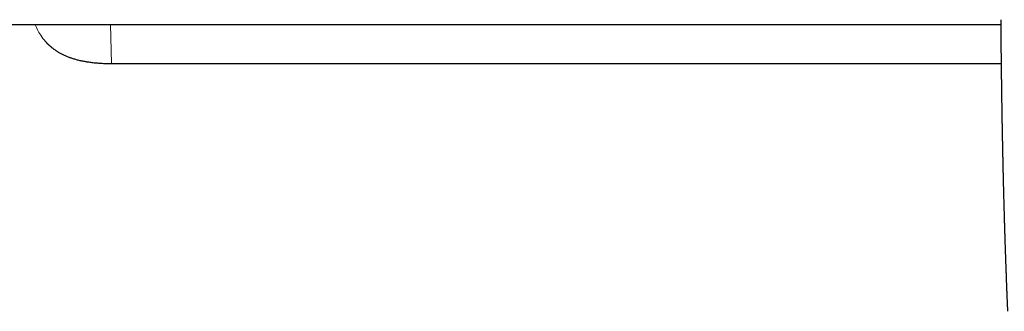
# Model space of a CAD drawing. Header units: millimetres. Extents: x 8 to 732, y 12 to 407.
# Tile 28 of 63: x 274 to 344, y 330 to 350. Entities that reach past the tile are written whole.
import ezdxf

# ---------------------------------------------------------------- set-up
doc = ezdxf.new("R2010")
doc.units = ezdxf.units.MM

msp = doc.modelspace()

# ---------------------------------------------------------------- linework, layer by layer
at = {"color": 7, "linetype": 'Continuous', "lineweight": 30}
for p, q in [((245.9, 350.142), (343.73, 350.142)), ((280.35, 347.376), (343.758, 347.376))]:
    msp.add_line(p, q, dxfattribs=at)
at = {"color": 252, "linetype": 'Continuous', "lineweight": 0}
for p, q in [((280.287, 350.142), (280.35, 347.378)), ((280.35, 347.378), (343.758, 347.378)), ((280.35, 347.376), (280.35, 347.378))]:
    msp.add_line(p, q, dxfattribs=at)
at = {"color": 252, "linetype": 'Continuous', "lineweight": 0, "flags": 128}
msp.add_lwpolyline([(274.908, 350.142), (274.933, 350.082), (275.002, 349.93), (275.077, 349.781), (275.188, 349.581), (275.247, 349.483), (275.31, 349.387), (275.389, 349.272), (275.473, 349.159), (275.56, 349.049), (275.652, 348.943), (275.782, 348.805), (275.919, 348.673), (276.027, 348.577), (276.138, 348.486), (276.254, 348.399), (276.372, 348.315), (276.525, 348.217), (276.682, 348.126), (276.844, 348.04), (277.008, 347.961), (277.201, 347.879), (277.397, 347.804), (277.597, 347.737), (277.799, 347.676), (277.952, 347.636), (278.106, 347.599), (278.262, 347.565), (278.419, 347.535), (278.576, 347.507), (278.734, 347.483), (279.054, 347.443), (279.375, 347.414), (279.699, 347.393), (280.024, 347.382), (280.35, 347.378), (280.35, 347.378), (280.35, 347.378)], dxfattribs=at)
at = {"color": 7, "linetype": 'Continuous', "lineweight": 30}
for points, knots in [([(343.727, 350.494), (343.727, 350.463), (343.728, 350.387), (343.729, 350.268), (343.73, 350.141), (343.731, 350.02), (343.732, 349.906), (343.733, 349.792), (343.734, 349.678), (343.735, 349.561), (343.736, 349.437), (343.738, 349.308), (343.739, 349.171), (343.74, 349.032), (343.742, 348.891), (343.743, 348.736), (343.745, 348.571), (343.747, 348.396), (343.748, 348.245), (343.75, 348.115), (343.751, 348.007), (343.752, 347.898), (343.753, 347.786), (343.755, 347.672), (343.756, 347.553), (343.757, 347.431), (343.759, 347.311), (343.76, 347.191), (343.762, 347.073), (343.763, 346.952), (343.765, 346.832), (343.766, 346.701), (343.768, 346.562), (343.77, 346.416), (343.772, 346.279), (343.774, 346.151), (343.775, 346.032), (343.777, 345.917), (343.778, 345.803), (343.78, 345.691), (343.781, 345.586), (343.783, 345.487), (343.784, 345.394), (343.785, 345.3), (343.787, 345.202), (343.788, 345.101), (343.79, 344.994), (343.792, 344.882), (343.793, 344.764), (343.795, 344.655), (343.797, 344.556), (343.798, 344.47), (343.799, 344.387), (343.801, 344.306), (343.802, 344.23), (343.803, 344.155), (343.804, 344.08), (343.805, 344.006), (343.807, 343.938), (343.808, 343.877), (343.809, 343.819), (343.809, 343.761), (343.811, 343.698), (343.812, 343.63), (343.813, 343.557), (343.814, 343.486), (343.815, 343.421), (343.816, 343.364), (343.817, 343.313), (343.818, 343.266), (343.819, 343.223), (343.819, 343.185), (343.82, 343.149), (343.821, 343.111), (343.821, 343.071), (343.822, 343.027), (343.823, 342.979), (343.824, 342.925), (343.825, 342.863), (343.826, 342.795), (343.828, 342.723), (343.829, 342.633), (343.831, 342.527), (343.833, 342.406), (343.836, 342.287), (343.838, 342.169), (343.84, 342.052), (343.842, 341.938), (343.845, 341.826), (343.847, 341.726), (343.848, 341.636), (343.85, 341.557), (343.851, 341.481), (343.853, 341.408), (343.854, 341.337), (343.856, 341.267), (343.857, 341.197), (343.859, 341.116), (343.861, 341.022), (343.863, 340.915), (343.866, 340.803), (343.868, 340.685), (343.871, 340.562), (343.873, 340.437), (343.876, 340.313), (343.879, 340.193), (343.881, 340.076), (343.884, 339.963), (343.886, 339.852), (343.889, 339.743), (343.891, 339.635), (343.894, 339.531), (343.896, 339.429), (343.899, 339.325), (343.901, 339.219), (343.904, 339.112), (343.906, 339.004), (343.909, 338.892), (343.912, 338.777), (343.916, 338.63), (343.92, 338.454), (343.925, 338.251), (343.93, 338.053), (343.935, 337.861), (343.94, 337.668), (343.946, 337.475), (343.951, 337.281), (343.956, 337.089), (343.961, 336.9), (343.967, 336.714), (343.971, 336.549), (343.976, 336.402), (343.979, 336.27), (343.983, 336.132), (343.987, 336), (343.991, 335.873), (343.995, 335.754), (343.998, 335.635), (344.002, 335.508), (344.006, 335.374), (344.011, 335.234), (344.015, 335.099), (344.019, 334.969), (344.023, 334.843), (344.027, 334.719), (344.031, 334.604), (344.034, 334.5), (344.037, 334.405), (344.04, 334.309), (344.044, 334.209), (344.047, 334.105), (344.051, 333.996), (344.055, 333.887), (344.058, 333.778), (344.062, 333.669), (344.066, 333.559), (344.07, 333.45), (344.073, 333.344), (344.077, 333.241), (344.081, 333.129), (344.085, 333.01), (344.09, 332.883), (344.094, 332.759), (344.099, 332.633), (344.104, 332.502), (344.109, 332.366), (344.114, 332.227), (344.119, 332.087), (344.124, 331.948), (344.129, 331.812), (344.135, 331.679), (344.14, 331.547), (344.145, 331.415), (344.15, 331.281), (344.154, 331.169), (344.158, 331.08), (344.161, 331.012), (344.164, 330.94), (344.167, 330.865), (344.17, 330.786), (344.173, 330.704), (344.177, 330.61), (344.181, 330.509), (344.186, 330.401), (344.19, 330.298), (344.194, 330.2), (344.198, 330.109), (344.201, 330.023), (344.205, 329.943), (344.208, 329.867), (344.211, 329.796), (344.213, 329.75), (344.214, 329.728)], [0, 0, 0, 0, 0.004493, 0.010977, 0.017298, 0.022949, 0.028463, 0.033885, 0.03941, 0.045063, 0.050842, 0.057277, 0.063862, 0.070598, 0.077476, 0.084293, 0.092993, 0.101436, 0.10962, 0.114957, 0.120178, 0.125382, 0.130752, 0.136294, 0.142006, 0.147889, 0.153943, 0.159513, 0.16522, 0.171064, 0.176933, 0.182668, 0.189974, 0.197048, 0.203891, 0.209804, 0.215533, 0.221083, 0.226545, 0.23195, 0.237299, 0.241828, 0.246317, 0.250774, 0.255427, 0.260365, 0.265494, 0.270897, 0.276577, 0.282532, 0.286655, 0.290868, 0.294931, 0.298795, 0.30246, 0.305926, 0.309756, 0.31331, 0.316588, 0.319589, 0.322141, 0.324939, 0.327984, 0.331274, 0.334811, 0.338594, 0.341532, 0.344245, 0.346732, 0.348994, 0.35103, 0.35284, 0.354504, 0.356304, 0.358266, 0.360392, 0.36268, 0.365131, 0.368229, 0.371552, 0.375086, 0.378647, 0.384537, 0.390358, 0.39611, 0.401793, 0.407407, 0.412951, 0.418356, 0.423549, 0.427482, 0.431284, 0.434955, 0.438496, 0.441907, 0.445196, 0.448551, 0.452051, 0.456944, 0.462096, 0.467506, 0.473174, 0.4791, 0.485285, 0.491239, 0.497027, 0.502637, 0.50807, 0.513324, 0.518703, 0.523881, 0.52886, 0.533699, 0.538688, 0.543865, 0.548917, 0.554136, 0.559521, 0.565073, 0.570758, 0.580764, 0.590519, 0.600024, 0.609277, 0.618337, 0.627818, 0.637166, 0.646382, 0.655467, 0.664419, 0.673261, 0.679303, 0.685631, 0.692244, 0.699143, 0.704765, 0.710554, 0.716286, 0.721862, 0.728869, 0.735612, 0.74209, 0.748305, 0.754362, 0.76034, 0.766237, 0.770814, 0.775342, 0.779937, 0.784736, 0.78974, 0.79495, 0.800363, 0.805451, 0.810708, 0.816079, 0.821327, 0.826423, 0.831368, 0.836161, 0.842504, 0.84856, 0.854414, 0.860421, 0.866748, 0.873275, 0.880001, 0.886799, 0.89347, 0.900014, 0.906429, 0.912646, 0.918969, 0.925413, 0.931979, 0.93507, 0.938337, 0.941778, 0.945394, 0.949186, 0.953152, 0.957188, 0.962627, 0.967812, 0.972742, 0.977419, 0.981841, 0.985938, 0.98979, 0.993399, 0.996817, 1, 1, 1, 1]), ([(275.561, 349.049), (275.567, 349.042), (275.595, 349.007), (275.647, 348.947), (275.716, 348.871), (275.787, 348.797), (275.859, 348.726), (275.933, 348.657), (276.01, 348.59), (276.089, 348.524), (276.17, 348.459), (276.253, 348.397), (276.338, 348.336), (276.426, 348.278), (276.514, 348.221), (276.605, 348.166), (276.699, 348.114), (276.794, 348.063), (276.893, 348.013), (276.993, 347.965), (277.097, 347.919), (277.203, 347.875), (277.312, 347.832), (277.424, 347.791), (277.539, 347.752), (277.658, 347.715), (277.779, 347.679), (277.903, 347.645), (278.031, 347.613), (278.162, 347.583), (278.297, 347.555), (278.436, 347.529), (278.578, 347.504), (278.725, 347.482), (278.877, 347.461), (279.033, 347.442), (279.193, 347.426), (279.357, 347.412), (279.525, 347.4), (279.698, 347.39), (279.877, 347.383), (280.062, 347.378), (280.22, 347.376), (280.316, 347.376), (280.35, 347.376)], [0, 0, 0, 0, 0.005675, 0.025606, 0.045321, 0.064822, 0.08407, 0.103174, 0.122686, 0.14232, 0.162068, 0.181924, 0.201877, 0.221919, 0.241966, 0.262122, 0.282588, 0.303271, 0.324207, 0.345435, 0.366995, 0.388945, 0.411312, 0.43404, 0.457195, 0.480799, 0.504879, 0.529461, 0.554571, 0.580239, 0.606494, 0.633369, 0.660897, 0.689132, 0.718446, 0.748377, 0.778956, 0.810262, 0.842384, 0.875427, 0.909517, 0.944848, 0.981024, 1, 1, 1, 1])]:
    msp.add_open_spline(points, degree=3, knots=knots, dxfattribs=at)

doc.saveas('drawing.dxf')
